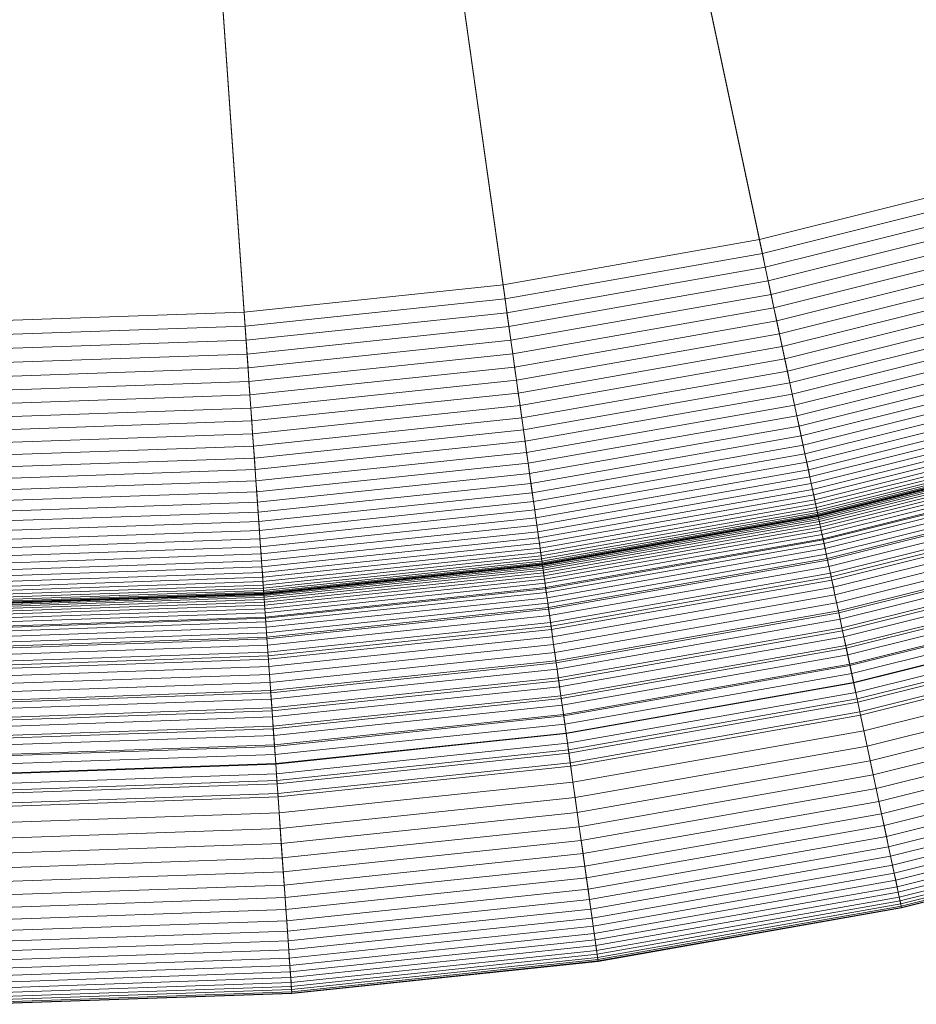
# Model space of a CAD drawing. Header units: millimetres. Extents: x -219 to 220, y -220 to 220.
# Tile 14 of 146: x 2 to 47, y -220 to -171. Entities that reach past the tile are written whole.
import ezdxf

# ---------------------------------------------------------------- set-up
doc = ezdxf.new("R2010")
doc.units = ezdxf.units.MM
doc.layers.add('LUCIDO_1', color=1, linetype='Continuous', lineweight=20, true_color=0xff0000)
doc.layers.add('Nessuna', color=7, linetype='Continuous', lineweight=9)

# ---------------------------------------------------------------- blocks, each defined once
blk = doc.blocks.new('Group-1')
at = {"layer": 'Nessuna', "color": 7, "linetype": 'Continuous', "lineweight": 9, "transparency": 33554687}
for points in [[(107.034, -170.704, -79.962), (94.87, -177.727, -79.962), (24.382, -45.16, -89.301), (27.471, -43.376, -89.301)], [(94.87, -177.727, -79.962), (82.245, -183.885, -79.962), (21.177, -46.723, -89.301), (24.382, -45.16, -89.301)], [(21.177, -46.723, -69.262), (17.87, -48.059, -69.262), (63.985, -174.759, -60.875), (76.017, -169.898, -60.875)], [(82.245, -183.885, -79.962), (69.221, -189.146, -79.962), (17.87, -48.059, -89.301), (21.177, -46.723, -89.301)], [(17.87, -48.059, -69.262), (14.477, -49.162, -69.262), (51.642, -178.77, -60.875), (63.985, -174.759, -60.875)], [(69.221, -189.146, -79.962), (55.862, -193.487, -79.962), (14.477, -49.162, -89.301), (17.87, -48.059, -89.301)], [(14.477, -49.162, -69.262), (11.017, -50.024, -69.262), (39.05, -181.909, -60.875), (51.642, -178.77, -60.875)], [(55.862, -193.487, -79.962), (42.233, -196.885, -79.962), (11.017, -50.024, -89.301), (14.477, -49.162, -89.301)], [(11.017, -50.024, -69.262), (7.504, -50.644, -69.262), (26.269, -184.163, -60.875), (39.05, -181.909, -60.875)], [(42.233, -196.885, -79.962), (28.4, -199.324, -79.962), (7.504, -50.644, -89.301), (11.017, -50.024, -89.301)], [(3.957, -51.017, -69.262), (0.392, -51.141, -69.262), (0.392, -185.972, -60.875), (13.362, -185.519, -60.875)], [(14.43, -200.793, -79.962), (0.392, -201.283, -79.962), (0.392, -51.141, -89.301), (3.957, -51.017, -89.301)], [(7.504, -50.644, -69.262), (3.957, -51.017, -69.262), (13.362, -185.519, -60.875), (26.269, -184.163, -60.875)], [(28.4, -199.324, -79.962), (14.43, -200.793, -79.962), (3.957, -51.017, -89.301), (7.504, -50.644, -89.301)], [(51.642, -178.77, -60.875), (39.05, -181.909, -60.875), (39.196, -182.598, -60.815), (51.836, -179.447, -60.815)], [(51.836, -179.447, -60.815), (39.196, -182.598, -60.815), (39.342, -183.284, -60.721), (52.029, -180.121, -60.721)], [(52.029, -180.121, -60.721), (39.342, -183.284, -60.721), (39.486, -183.965, -60.595), (52.221, -180.789, -60.595)], [(52.221, -180.789, -60.595), (39.486, -183.965, -60.595), (39.63, -184.638, -60.435), (52.411, -181.452, -60.435)], [(52.411, -181.452, -60.435), (39.63, -184.638, -60.435), (39.771, -185.304, -60.244), (52.599, -182.106, -60.244)], [(39.05, -181.909, -60.875), (26.269, -184.163, -60.875), (26.367, -184.861, -60.815), (39.196, -182.598, -60.815)], [(52.599, -182.106, -60.244), (39.771, -185.304, -60.244), (39.911, -185.961, -60.02), (52.784, -182.751, -60.02)], [(39.196, -182.598, -60.815), (26.367, -184.861, -60.815), (26.465, -185.555, -60.721), (39.342, -183.284, -60.721)], [(52.784, -182.751, -60.02), (39.911, -185.961, -60.02), (40.048, -186.606, -59.766), (52.965, -183.385, -59.766)], [(39.342, -183.284, -60.721), (26.465, -185.555, -60.721), (26.561, -186.244, -60.595), (39.486, -183.965, -60.595)], [(52.965, -183.385, -59.766), (40.048, -186.606, -59.766), (40.182, -187.239, -59.48), (53.144, -184.007, -59.48)], [(39.486, -183.965, -60.595), (26.561, -186.244, -60.595), (26.657, -186.926, -60.435), (39.63, -184.638, -60.435)], [(53.144, -184.007, -59.48), (40.182, -187.239, -59.48), (40.314, -187.857, -59.164), (53.318, -184.615, -59.164)], [(26.269, -184.163, -60.875), (13.362, -185.519, -60.875), (13.411, -186.222, -60.815), (26.367, -184.861, -60.815)], [(26.367, -184.861, -60.815), (13.411, -186.222, -60.815), (13.46, -186.921, -60.721), (26.465, -185.555, -60.721)], [(39.63, -184.638, -60.435), (26.657, -186.926, -60.435), (26.752, -187.6, -60.244), (39.771, -185.304, -60.244)], [(53.318, -184.615, -59.164), (40.314, -187.857, -59.164), (40.442, -188.461, -58.819), (53.488, -185.208, -58.819)], [(13.362, -185.519, -60.875), (0.392, -185.972, -60.875), (0.392, -186.677, -60.815), (13.411, -186.222, -60.815)], [(26.465, -185.555, -60.721), (13.46, -186.921, -60.721), (13.509, -187.615, -60.595), (26.561, -186.244, -60.595)], [(39.771, -185.304, -60.244), (26.752, -187.6, -60.244), (26.845, -188.264, -60.02), (39.911, -185.961, -60.02)], [(53.488, -185.208, -58.819), (40.442, -188.461, -58.819), (40.567, -189.048, -58.445), (53.654, -185.785, -58.445)], [(39.911, -185.961, -60.02), (26.845, -188.264, -60.02), (26.937, -188.918, -59.766), (40.048, -186.606, -59.766)], [(53.654, -185.785, -58.445), (40.567, -189.048, -58.445), (40.688, -189.617, -58.043), (53.814, -186.345, -58.043)], [(13.411, -186.222, -60.815), (0.392, -186.677, -60.815), (0.392, -187.378, -60.721), (13.46, -186.921, -60.721)], [(26.561, -186.244, -60.595), (13.509, -187.615, -60.595), (13.557, -188.303, -60.435), (26.657, -186.926, -60.435)], [(53.814, -186.345, -58.043), (40.688, -189.617, -58.043), (40.805, -190.167, -57.615), (53.969, -186.885, -57.615)], [(13.46, -186.921, -60.721), (0.392, -187.378, -60.721), (0.392, -188.074, -60.595), (13.509, -187.615, -60.595)], [(26.657, -186.926, -60.435), (13.557, -188.303, -60.435), (13.604, -188.982, -60.244), (26.752, -187.6, -60.244)], [(40.048, -186.606, -59.766), (26.937, -188.918, -59.766), (27.027, -189.558, -59.48), (40.182, -187.239, -59.48)], [(53.969, -186.885, -57.615), (40.805, -190.167, -57.615), (40.917, -190.697, -57.16), (54.118, -187.406, -57.16)], [(40.182, -187.239, -59.48), (27.027, -189.558, -59.48), (27.115, -190.185, -59.164), (40.314, -187.857, -59.164)], [(54.118, -187.406, -57.16), (40.917, -190.697, -57.16), (41.025, -191.205, -56.68), (54.261, -187.905, -56.68)], [(13.509, -187.615, -60.595), (0.392, -188.074, -60.595), (0.392, -188.762, -60.435), (13.557, -188.303, -60.435)], [(26.752, -187.6, -60.244), (13.604, -188.982, -60.244), (13.651, -189.651, -60.02), (26.845, -188.264, -60.02)], [(40.314, -187.857, -59.164), (27.115, -190.185, -59.164), (27.201, -190.796, -58.819), (40.442, -188.461, -58.819)], [(54.261, -187.905, -56.68), (41.025, -191.205, -56.68), (41.129, -191.69, -56.176), (54.398, -188.382, -56.176)], [(13.557, -188.303, -60.435), (0.392, -188.762, -60.435), (0.392, -189.443, -60.244), (13.604, -188.982, -60.244)], [(26.845, -188.264, -60.02), (13.651, -189.651, -60.02), (13.697, -190.309, -59.766), (26.937, -188.918, -59.766)], [(40.442, -188.461, -58.819), (27.201, -190.796, -58.819), (27.285, -191.39, -58.445), (40.567, -189.048, -58.445)], [(54.398, -188.382, -56.176), (41.129, -191.69, -56.176), (41.227, -192.152, -55.65), (54.528, -188.836, -55.65)], [(13.604, -188.982, -60.244), (0.392, -189.443, -60.244), (0.392, -190.114, -60.02), (13.651, -189.651, -60.02)], [(26.937, -188.918, -59.766), (13.697, -190.309, -59.766), (13.742, -190.954, -59.48), (27.027, -189.558, -59.48)], [(54.528, -188.836, -55.65), (41.227, -192.152, -55.65), (41.32, -192.589, -55.102), (54.651, -189.265, -55.102)], [(40.567, -189.048, -58.445), (27.285, -191.39, -58.445), (27.366, -191.966, -58.043), (40.688, -189.617, -58.043)], [(54.651, -189.265, -55.102), (41.32, -192.589, -55.102), (41.407, -193, -54.533), (54.767, -189.669, -54.533)], [(13.651, -189.651, -60.02), (0.392, -190.114, -60.02), (0.392, -190.774, -59.766), (13.697, -190.309, -59.766)], [(27.027, -189.558, -59.48), (13.742, -190.954, -59.48), (13.786, -191.586, -59.164), (27.115, -190.185, -59.164)], [(40.688, -189.617, -58.043), (27.366, -191.966, -58.043), (27.444, -192.523, -57.615), (40.805, -190.167, -57.615)], [(54.767, -189.669, -54.533), (41.407, -193, -54.533), (41.489, -193.384, -53.945), (54.876, -190.047, -53.945)], [(13.697, -190.309, -59.766), (0.392, -190.774, -59.766), (0.392, -191.421, -59.48), (13.742, -190.954, -59.48)], [(27.115, -190.185, -59.164), (13.786, -191.586, -59.164), (13.829, -192.201, -58.819), (27.201, -190.796, -58.819)], [(40.805, -190.167, -57.615), (27.444, -192.523, -57.615), (27.519, -193.059, -57.16), (40.917, -190.697, -57.16)], [(54.876, -190.047, -53.945), (41.489, -193.384, -53.945), (41.565, -193.741, -53.339), (54.976, -190.398, -53.339)], [(54.976, -190.398, -53.339), (41.565, -193.741, -53.339), (41.634, -194.07, -52.717), (55.069, -190.72, -52.717)], [(13.742, -190.954, -59.48), (0.392, -191.421, -59.48), (0.392, -192.053, -59.164), (13.786, -191.586, -59.164)], [(27.201, -190.796, -58.819), (13.829, -192.201, -58.819), (13.871, -192.8, -58.445), (27.285, -191.39, -58.445)], [(40.917, -190.697, -57.16), (27.519, -193.059, -57.16), (27.592, -193.574, -56.68), (41.025, -191.205, -56.68)], [(55.069, -190.72, -52.717), (41.634, -194.07, -52.717), (41.698, -194.37, -52.08), (55.153, -191.015, -52.08)], [(27.285, -191.39, -58.445), (13.871, -192.8, -58.445), (13.912, -193.38, -58.043), (27.366, -191.966, -58.043)], [(41.025, -191.205, -56.68), (27.592, -193.574, -56.68), (27.661, -194.065, -56.176), (41.129, -191.69, -56.176)], [(55.153, -191.015, -52.08), (41.698, -194.37, -52.08), (41.755, -194.639, -51.429), (55.229, -191.28, -51.429)], [(55.229, -191.28, -51.429), (41.755, -194.639, -51.429), (41.806, -194.879, -50.765), (55.297, -191.515, -50.765)], [(13.786, -191.586, -59.164), (0.392, -192.053, -59.164), (0.392, -192.67, -58.819), (13.829, -192.201, -58.819)], [(27.366, -191.966, -58.043), (13.912, -193.38, -58.043), (13.951, -193.941, -57.615), (27.444, -192.523, -57.615)], [(41.129, -191.69, -56.176), (27.661, -194.065, -56.176), (27.726, -194.533, -55.65), (41.227, -192.152, -55.65)], [(55.297, -191.515, -50.765), (41.806, -194.879, -50.765), (41.851, -195.088, -50.091), (55.355, -191.72, -50.091)], [(55.355, -191.72, -50.091), (41.851, -195.088, -50.091), (41.888, -195.265, -49.408), (55.405, -191.895, -49.408)], [(55.405, -191.895, -49.408), (41.888, -195.265, -49.408), (41.919, -195.411, -48.716), (55.446, -192.038, -48.716)], [(13.829, -192.201, -58.819), (0.392, -192.67, -58.819), (0.392, -193.271, -58.445), (13.871, -192.8, -58.445)], [(41.227, -192.152, -55.65), (27.726, -194.533, -55.65), (27.788, -194.975, -55.102), (41.32, -192.589, -55.102)], [(55.446, -192.038, -48.716), (41.919, -195.411, -48.716), (41.944, -195.524, -48.019), (55.479, -192.149, -48.019)], [(55.479, -192.149, -48.019), (41.944, -195.524, -48.019), (41.961, -195.605, -47.317), (55.501, -192.229, -47.317)], [(55.501, -192.229, -47.317), (41.961, -195.605, -47.317), (41.971, -195.654, -46.611), (55.515, -192.277, -46.611)], [(55.515, -192.277, -46.611), (41.971, -195.654, -46.611), (41.975, -195.671, -45.904), (55.52, -192.293, -45.904)], [(55.52, -192.293, -10), (41.975, -195.671, -10), (41.977, -195.682, -9.509), (55.523, -192.305, -9.509)], [(55.52, -192.293, -45.904), (41.975, -195.671, -45.904), (41.975, -195.671, -10), (55.52, -192.293, -10)], [(55.523, -192.305, -9.509), (41.977, -195.682, -9.509), (41.985, -195.718, -9.02), (55.533, -192.34, -9.02)], [(55.533, -192.34, -9.02), (41.985, -195.718, -9.02), (41.997, -195.777, -8.533), (55.55, -192.397, -8.533)], [(55.55, -192.397, -8.533), (41.997, -195.777, -8.533), (42.015, -195.859, -8.049), (55.573, -192.478, -8.049)], [(13.871, -192.8, -58.445), (0.392, -193.271, -58.445), (0.392, -193.853, -58.043), (13.912, -193.38, -58.043)], [(27.444, -192.523, -57.615), (13.951, -193.941, -57.615), (13.989, -194.482, -57.16), (27.519, -193.059, -57.16)], [(41.32, -192.589, -55.102), (27.788, -194.975, -55.102), (27.847, -195.391, -54.533), (41.407, -193, -54.533)], [(55.573, -192.478, -8.049), (42.015, -195.859, -8.049), (42.037, -195.964, -7.57), (55.602, -192.582, -7.57)], [(55.602, -192.582, -7.57), (42.037, -195.964, -7.57), (42.064, -196.092, -7.097), (55.638, -192.707, -7.097)], [(55.638, -192.707, -7.097), (42.064, -196.092, -7.097), (42.096, -196.242, -6.631), (55.681, -192.855, -6.631)], [(55.681, -192.855, -6.631), (42.096, -196.242, -6.631), (42.133, -196.415, -6.173), (55.73, -193.025, -6.173)], [(13.912, -193.38, -58.043), (0.392, -193.853, -58.043), (0.392, -194.415, -57.615), (13.951, -193.941, -57.615)], [(27.519, -193.059, -57.16), (13.989, -194.482, -57.16), (14.025, -195, -56.68), (27.592, -193.574, -56.68)], [(41.407, -193, -54.533), (27.847, -195.391, -54.533), (27.902, -195.78, -53.945), (41.489, -193.384, -53.945)], [(41.489, -193.384, -53.945), (27.902, -195.78, -53.945), (27.952, -196.142, -53.339), (41.565, -193.741, -53.339)], [(55.73, -193.025, -6.173), (42.133, -196.415, -6.173), (42.174, -196.61, -5.724), (55.784, -193.216, -5.724)], [(55.784, -193.216, -5.724), (42.174, -196.61, -5.724), (42.22, -196.826, -5.286), (55.845, -193.428, -5.286)], [(55.845, -193.428, -5.286), (42.22, -196.826, -5.286), (42.27, -197.062, -4.859), (55.912, -193.661, -4.859)], [(27.592, -193.574, -56.68), (14.025, -195, -56.68), (14.06, -195.495, -56.176), (27.661, -194.065, -56.176)], [(41.565, -193.741, -53.339), (27.952, -196.142, -53.339), (27.999, -196.474, -52.717), (41.634, -194.07, -52.717)], [(56.121, -194.39, -79.881), (42.428, -197.804, -79.881), (42.233, -196.885, -79.962), (55.862, -193.487, -79.962)], [(55.912, -193.661, -4.859), (42.27, -197.062, -4.859), (42.325, -197.319, -4.444), (55.984, -193.913, -4.444)], [(55.984, -193.913, -4.444), (42.325, -197.319, -4.444), (42.384, -197.596, -4.043), (56.062, -194.185, -4.043)], [(13.951, -193.941, -57.615), (0.392, -194.415, -57.615), (0.392, -194.956, -57.16), (13.989, -194.482, -57.16)], [(27.661, -194.065, -56.176), (14.06, -195.495, -56.176), (14.093, -195.966, -55.65), (27.726, -194.533, -55.65)], [(41.634, -194.07, -52.717), (27.999, -196.474, -52.717), (28.042, -196.777, -52.08), (41.698, -194.37, -52.08)], [(41.698, -194.37, -52.08), (28.042, -196.777, -52.08), (28.08, -197.051, -51.429), (41.755, -194.639, -51.429)], [(56.062, -194.185, -4.043), (42.384, -197.596, -4.043), (42.447, -197.891, -3.656), (56.145, -194.475, -3.656)], [(56.379, -195.288, -79.756), (42.622, -198.718, -79.756), (42.428, -197.804, -79.881), (56.121, -194.39, -79.881)], [(13.989, -194.482, -57.16), (0.392, -194.956, -57.16), (0.392, -195.476, -56.68), (14.025, -195, -56.68)], [(27.726, -194.533, -55.65), (14.093, -195.966, -55.65), (14.124, -196.411, -55.102), (27.788, -194.975, -55.102)], [(41.755, -194.639, -51.429), (28.08, -197.051, -51.429), (28.114, -197.293, -50.765), (41.806, -194.879, -50.765)], [(41.806, -194.879, -50.765), (28.114, -197.293, -50.765), (28.144, -197.504, -50.091), (41.851, -195.088, -50.091)], [(56.145, -194.475, -3.656), (42.447, -197.891, -3.656), (42.513, -198.205, -3.284), (56.234, -194.784, -3.284)], [(56.234, -194.784, -3.284), (42.513, -198.205, -3.284), (42.584, -198.536, -2.929), (56.327, -195.109, -2.929)], [(14.025, -195, -56.68), (0.392, -195.476, -56.68), (0.392, -195.972, -56.176), (14.06, -195.495, -56.176)], [(27.788, -194.975, -55.102), (14.124, -196.411, -55.102), (14.153, -196.83, -54.533), (27.847, -195.391, -54.533)], [(27.847, -195.391, -54.533), (14.153, -196.83, -54.533), (14.181, -197.222, -53.945), (27.902, -195.78, -53.945)], [(41.851, -195.088, -50.091), (28.144, -197.504, -50.091), (28.169, -197.684, -49.408), (41.888, -195.265, -49.408)], [(41.888, -195.265, -49.408), (28.169, -197.684, -49.408), (28.19, -197.831, -48.716), (41.919, -195.411, -48.716)], [(41.919, -195.411, -48.716), (28.19, -197.831, -48.716), (28.206, -197.946, -48.019), (41.944, -195.524, -48.019)], [(56.327, -195.109, -2.929), (42.584, -198.536, -2.929), (42.658, -198.883, -2.59), (56.425, -195.451, -2.59)], [(56.634, -196.18, -79.587), (42.815, -199.625, -79.587), (42.622, -198.718, -79.756), (56.379, -195.288, -79.756)], [(14.06, -195.495, -56.176), (0.392, -195.972, -56.176), (0.392, -196.444, -55.65), (14.093, -195.966, -55.65)], [(27.902, -195.78, -53.945), (14.181, -197.222, -53.945), (14.206, -197.586, -53.339), (27.952, -196.142, -53.339)], [(41.944, -195.524, -48.019), (28.206, -197.946, -48.019), (28.218, -198.029, -47.317), (41.961, -195.605, -47.317)], [(41.961, -195.605, -47.317), (28.218, -198.029, -47.317), (28.225, -198.078, -46.611), (41.971, -195.654, -46.611)], [(41.971, -195.654, -46.611), (28.225, -198.078, -46.611), (28.227, -198.095, -45.904), (41.975, -195.671, -45.904)], [(41.975, -195.671, -10), (28.227, -198.095, -10), (28.229, -198.107, -9.509), (41.977, -195.682, -9.509)], [(41.975, -195.671, -45.904), (28.227, -198.095, -45.904), (28.227, -198.095, -10), (41.975, -195.671, -10)], [(41.977, -195.682, -9.509), (28.229, -198.107, -9.509), (28.234, -198.142, -9.02), (41.985, -195.718, -9.02)], [(41.985, -195.718, -9.02), (28.234, -198.142, -9.02), (28.242, -198.202, -8.533), (41.997, -195.777, -8.533)], [(41.997, -195.777, -8.533), (28.242, -198.202, -8.533), (28.254, -198.285, -8.049), (42.015, -195.859, -8.049)], [(42.015, -195.859, -8.049), (28.254, -198.285, -8.049), (28.269, -198.391, -7.57), (42.037, -195.964, -7.57)], [(56.425, -195.451, -2.59), (42.658, -198.883, -2.59), (42.735, -199.247, -2.27), (56.528, -195.808, -2.27)], [(56.528, -195.808, -2.27), (42.735, -199.247, -2.27), (42.815, -199.625, -1.968), (56.634, -196.18, -1.968)], [(14.093, -195.966, -55.65), (0.392, -196.444, -55.65), (0.392, -196.891, -55.102), (14.124, -196.411, -55.102)], [(27.952, -196.142, -53.339), (14.206, -197.586, -53.339), (14.229, -197.922, -52.717), (27.999, -196.474, -52.717)], [(42.037, -195.964, -7.57), (28.269, -198.391, -7.57), (28.287, -198.521, -7.097), (42.064, -196.092, -7.097)], [(42.064, -196.092, -7.097), (28.287, -198.521, -7.097), (28.308, -198.674, -6.631), (42.096, -196.242, -6.631)], [(42.096, -196.242, -6.631), (28.308, -198.674, -6.631), (28.333, -198.849, -6.173), (42.133, -196.415, -6.173)], [(56.634, -196.18, -1.968), (42.815, -199.625, -1.968), (42.899, -200.018, -1.685), (56.745, -196.566, -1.685)], [(56.887, -197.063, -79.375), (43.006, -200.524, -79.375), (42.815, -199.625, -79.587), (56.634, -196.18, -79.587)], [(14.124, -196.411, -55.102), (0.392, -196.891, -55.102), (0.392, -197.311, -54.533), (14.153, -196.83, -54.533)], [(14.153, -196.83, -54.533), (0.392, -197.311, -54.533), (0.392, -197.704, -53.945), (14.181, -197.222, -53.945)], [(27.999, -196.474, -52.717), (14.229, -197.922, -52.717), (14.251, -198.227, -52.08), (28.042, -196.777, -52.08)], [(28.042, -196.777, -52.08), (14.251, -198.227, -52.08), (14.27, -198.502, -51.429), (28.08, -197.051, -51.429)], [(42.133, -196.415, -6.173), (28.333, -198.849, -6.173), (28.361, -199.045, -5.724), (42.174, -196.61, -5.724)], [(42.174, -196.61, -5.724), (28.361, -199.045, -5.724), (28.391, -199.264, -5.286), (42.22, -196.826, -5.286)], [(42.22, -196.826, -5.286), (28.391, -199.264, -5.286), (28.425, -199.504, -4.859), (42.27, -197.062, -4.859)], [(56.745, -196.566, -1.685), (42.899, -200.018, -1.685), (42.985, -200.423, -1.423), (56.859, -196.964, -1.423)], [(14.181, -197.222, -53.945), (0.392, -197.704, -53.945), (0.392, -198.069, -53.339), (14.206, -197.586, -53.339)], [(28.08, -197.051, -51.429), (14.27, -198.502, -51.429), (14.287, -198.746, -50.765), (28.114, -197.293, -50.765)], [(28.114, -197.293, -50.765), (14.287, -198.746, -50.765), (14.302, -198.959, -50.091), (28.144, -197.504, -50.091)], [(42.428, -197.804, -79.881), (28.53, -200.255, -79.881), (28.4, -199.324, -79.962), (42.233, -196.885, -79.962)], [(42.27, -197.062, -4.859), (28.425, -199.504, -4.859), (28.461, -199.764, -4.444), (42.325, -197.319, -4.444)], [(42.325, -197.319, -4.444), (28.461, -199.764, -4.444), (28.501, -200.043, -4.043), (42.384, -197.596, -4.043)], [(56.859, -196.964, -1.423), (42.985, -200.423, -1.423), (43.074, -200.841, -1.181), (56.977, -197.375, -1.181)], [(57.138, -197.935, -79.12), (43.195, -201.412, -79.12), (43.006, -200.524, -79.375), (56.887, -197.063, -79.375)], [(56.977, -197.375, -1.181), (43.074, -200.841, -1.181), (43.165, -201.27, -0.96), (57.098, -197.796, -0.96)], [(14.206, -197.586, -53.339), (0.392, -198.069, -53.339), (0.392, -198.405, -52.717), (14.229, -197.922, -52.717)], [(28.144, -197.504, -50.091), (14.302, -198.959, -50.091), (14.315, -199.14, -49.408), (28.169, -197.684, -49.408)], [(28.169, -197.684, -49.408), (14.315, -199.14, -49.408), (14.325, -199.289, -48.716), (28.19, -197.831, -48.716)], [(28.19, -197.831, -48.716), (14.325, -199.289, -48.716), (14.333, -199.405, -48.019), (28.206, -197.946, -48.019)], [(42.384, -197.596, -4.043), (28.501, -200.043, -4.043), (28.543, -200.343, -3.656), (42.447, -197.891, -3.656)], [(42.622, -198.718, -79.756), (28.661, -201.18, -79.756), (28.53, -200.255, -79.881), (42.428, -197.804, -79.881)], [(57.098, -197.796, -0.96), (43.165, -201.27, -0.96), (43.258, -201.709, -0.761), (57.221, -198.227, -0.761)], [(14.229, -197.922, -52.717), (0.392, -198.405, -52.717), (0.392, -198.711, -52.08), (14.251, -198.227, -52.08)], [(14.251, -198.227, -52.08), (0.392, -198.711, -52.08), (0.392, -198.987, -51.429), (14.27, -198.502, -51.429)], [(28.206, -197.946, -48.019), (14.333, -199.405, -48.019), (14.339, -199.487, -47.317), (28.218, -198.029, -47.317)], [(28.218, -198.029, -47.317), (14.339, -199.487, -47.317), (14.342, -199.537, -46.611), (28.225, -198.078, -46.611)], [(28.225, -198.078, -46.611), (14.342, -199.537, -46.611), (14.344, -199.554, -45.904), (28.227, -198.095, -45.904)], [(28.227, -198.095, -10), (14.344, -199.554, -10), (14.344, -199.566, -9.509), (28.229, -198.107, -9.509)], [(28.227, -198.095, -45.904), (14.344, -199.554, -45.904), (14.344, -199.554, -10), (28.227, -198.095, -10)], [(28.229, -198.107, -9.509), (14.344, -199.566, -9.509), (14.347, -199.602, -9.02), (28.234, -198.142, -9.02)], [(28.234, -198.142, -9.02), (14.347, -199.602, -9.02), (14.351, -199.662, -8.533), (28.242, -198.202, -8.533)], [(28.242, -198.202, -8.533), (14.351, -199.662, -8.533), (14.357, -199.746, -8.049), (28.254, -198.285, -8.049)], [(28.254, -198.285, -8.049), (14.357, -199.746, -8.049), (14.365, -199.853, -7.57), (28.269, -198.391, -7.57)], [(42.447, -197.891, -3.656), (28.543, -200.343, -3.656), (28.587, -200.66, -3.284), (42.513, -198.205, -3.284)], [(42.513, -198.205, -3.284), (28.587, -200.66, -3.284), (28.635, -200.995, -2.929), (42.584, -198.536, -2.929)], [(57.384, -198.795, -78.822), (43.381, -202.287, -78.822), (43.195, -201.412, -79.12), (57.138, -197.935, -79.12)], [(57.221, -198.227, -0.761), (43.258, -201.709, -0.761), (43.353, -202.157, -0.585), (57.348, -198.668, -0.585)], [(14.27, -198.502, -51.429), (0.392, -198.987, -51.429), (0.392, -199.232, -50.765), (14.287, -198.746, -50.765)], [(14.287, -198.746, -50.765), (0.392, -199.232, -50.765), (0.392, -199.445, -50.091), (14.302, -198.959, -50.091)], [(28.269, -198.391, -7.57), (14.365, -199.853, -7.57), (14.374, -199.983, -7.097), (28.287, -198.521, -7.097)], [(28.287, -198.521, -7.097), (14.374, -199.983, -7.097), (14.384, -200.137, -6.631), (28.308, -198.674, -6.631)], [(28.308, -198.674, -6.631), (14.384, -200.137, -6.631), (14.397, -200.313, -6.173), (28.333, -198.849, -6.173)], [(42.584, -198.536, -2.929), (28.635, -200.995, -2.929), (28.684, -201.347, -2.59), (42.658, -198.883, -2.59)], [(42.815, -199.625, -79.587), (28.79, -202.099, -79.587), (28.661, -201.18, -79.756), (42.622, -198.718, -79.756)], [(57.348, -198.668, -0.585), (43.353, -202.157, -0.585), (43.45, -202.613, -0.431), (57.476, -199.116, -0.431)], [(57.627, -199.641, -78.482), (43.564, -203.147, -78.482), (43.381, -202.287, -78.822), (57.384, -198.795, -78.822)], [(14.302, -198.959, -50.091), (0.392, -199.445, -50.091), (0.392, -199.626, -49.408), (14.315, -199.14, -49.408)], [(14.315, -199.14, -49.408), (0.392, -199.626, -49.408), (0.392, -199.775, -48.716), (14.325, -199.289, -48.716)], [(14.325, -199.289, -48.716), (0.392, -199.775, -48.716), (0.392, -199.891, -48.019), (14.333, -199.405, -48.019)], [(28.333, -198.849, -6.173), (14.397, -200.313, -6.173), (14.411, -200.512, -5.724), (28.361, -199.045, -5.724)], [(28.361, -199.045, -5.724), (14.411, -200.512, -5.724), (14.426, -200.732, -5.286), (28.391, -199.264, -5.286)], [(28.391, -199.264, -5.286), (14.426, -200.732, -5.286), (14.443, -200.973, -4.859), (28.425, -199.504, -4.859)], [(28.53, -200.255, -79.881), (14.496, -201.73, -79.881), (14.43, -200.793, -79.962), (28.4, -199.324, -79.962)], [(42.658, -198.883, -2.59), (28.684, -201.347, -2.59), (28.736, -201.715, -2.27), (42.735, -199.247, -2.27)], [(42.735, -199.247, -2.27), (28.736, -201.715, -2.27), (28.79, -202.098, -1.968), (42.815, -199.625, -1.968)], [(57.476, -199.116, -0.431), (43.45, -202.613, -0.431), (43.549, -203.075, -0.3), (57.606, -199.57, -0.3)], [(14.333, -199.405, -48.019), (0.392, -199.891, -48.019), (0.392, -199.974, -47.317), (14.339, -199.487, -47.317)], [(14.339, -199.487, -47.317), (0.392, -199.974, -47.317), (0.392, -200.024, -46.611), (14.342, -199.537, -46.611)], [(14.342, -199.537, -46.611), (0.392, -200.024, -46.611), (0.392, -200.041, -45.904), (14.344, -199.554, -45.904)], [(14.344, -199.554, -10), (0.392, -200.041, -10), (0.392, -200.053, -9.509), (14.344, -199.566, -9.509)], [(14.344, -199.554, -45.904), (0.392, -200.041, -45.904), (0.392, -200.041, -10), (14.344, -199.554, -10)], [(14.344, -199.566, -9.509), (0.392, -200.053, -9.509), (0.392, -200.089, -9.02), (14.347, -199.602, -9.02)], [(14.347, -199.602, -9.02), (0.392, -200.089, -9.02), (0.392, -200.149, -8.533), (14.351, -199.662, -8.533)], [(14.351, -199.662, -8.533), (0.392, -200.149, -8.533), (0.392, -200.233, -8.049), (14.357, -199.746, -8.049)], [(14.357, -199.746, -8.049), (0.392, -200.233, -8.049), (0.392, -200.341, -7.57), (14.365, -199.853, -7.57)], [(28.425, -199.504, -4.859), (14.443, -200.973, -4.859), (14.461, -201.235, -4.444), (28.461, -199.764, -4.444)], [(28.461, -199.764, -4.444), (14.461, -201.235, -4.444), (14.481, -201.517, -4.043), (28.501, -200.043, -4.043)], [(42.815, -199.625, -1.968), (28.79, -202.098, -1.968), (28.845, -202.496, -1.685), (42.899, -200.018, -1.685)], [(43.006, -200.524, -79.375), (28.917, -203.008, -79.375), (28.79, -202.099, -79.587), (42.815, -199.625, -79.587)], [(57.606, -199.57, -0.3), (43.549, -203.075, -0.3), (43.648, -203.544, -0.192), (57.738, -200.031, -0.192)], [(57.864, -200.47, -78.101), (43.743, -203.991, -78.101), (43.564, -203.147, -78.482), (57.627, -199.641, -78.482)], [(14.365, -199.853, -7.57), (0.392, -200.341, -7.57), (0.392, -200.472, -7.097), (14.374, -199.983, -7.097)], [(14.374, -199.983, -7.097), (0.392, -200.472, -7.097), (0.392, -200.626, -6.631), (14.384, -200.137, -6.631)], [(14.384, -200.137, -6.631), (0.392, -200.626, -6.631), (0.392, -200.802, -6.173), (14.397, -200.313, -6.173)], [(14.397, -200.313, -6.173), (0.392, -200.802, -6.173), (0.392, -201.001, -5.724), (14.411, -200.512, -5.724)], [(28.501, -200.043, -4.043), (14.481, -201.517, -4.043), (14.502, -201.818, -3.656), (28.543, -200.343, -3.656)], [(28.661, -201.18, -79.756), (14.561, -202.662, -79.756), (14.496, -201.73, -79.881), (28.53, -200.255, -79.881)], [(42.899, -200.018, -1.685), (28.845, -202.496, -1.685), (28.903, -202.906, -1.423), (42.985, -200.423, -1.423)], [(57.738, -200.031, -0.192), (43.648, -203.544, -0.192), (43.749, -204.017, -0.108), (57.872, -200.496, -0.108)], [(14.411, -200.512, -5.724), (0.392, -201.001, -5.724), (0.392, -201.222, -5.286), (14.426, -200.732, -5.286)], [(14.426, -200.732, -5.286), (0.392, -201.222, -5.286), (0.392, -201.464, -4.859), (14.443, -200.973, -4.859)], [(14.496, -201.73, -79.881), (0.392, -202.222, -79.881), (0.392, -201.283, -79.962), (14.43, -200.793, -79.962)], [(28.543, -200.343, -3.656), (14.502, -201.818, -3.656), (14.524, -202.138, -3.284), (28.587, -200.66, -3.284)], [(28.587, -200.66, -3.284), (14.524, -202.138, -3.284), (14.548, -202.476, -2.929), (28.635, -200.995, -2.929)], [(42.985, -200.423, -1.423), (28.903, -202.906, -1.423), (28.963, -203.329, -1.181), (43.074, -200.841, -1.181)], [(43.195, -201.412, -79.12), (29.044, -203.907, -79.12), (28.917, -203.008, -79.375), (43.006, -200.524, -79.375)], [(58.097, -201.281, -77.68), (43.919, -204.816, -77.68), (43.743, -203.991, -78.101), (57.864, -200.47, -78.101)], [(57.872, -200.496, -0.108), (43.749, -204.017, -0.108), (43.85, -204.493, -0.048), (58.006, -200.964, -0.048)], [(14.443, -200.973, -4.859), (0.392, -201.464, -4.859), (0.392, -201.726, -4.444), (14.461, -201.235, -4.444)], [(14.461, -201.235, -4.444), (0.392, -201.726, -4.444), (0.392, -202.009, -4.043), (14.481, -201.517, -4.043)], [(28.635, -200.995, -2.929), (14.548, -202.476, -2.929), (14.573, -202.83, -2.59), (28.684, -201.347, -2.59)], [(28.79, -202.099, -79.587), (14.626, -203.587, -79.587), (14.561, -202.662, -79.756), (28.661, -201.18, -79.756)], [(43.074, -200.841, -1.181), (28.963, -203.329, -1.181), (29.024, -203.763, -0.96), (43.165, -201.27, -0.96)], [(43.165, -201.27, -0.96), (29.024, -203.763, -0.96), (29.086, -204.208, -0.761), (43.258, -201.709, -0.761)], [(58.006, -200.964, -0.048), (43.85, -204.493, -0.048), (43.952, -204.972, -0.012), (58.141, -201.434, -0.012)], [(58.324, -202.072, -77.22), (44.09, -205.621, -77.22), (43.919, -204.816, -77.68), (58.097, -201.281, -77.68)], [(14.481, -201.517, -4.043), (0.392, -202.009, -4.043), (0.392, -202.311, -3.656), (14.502, -201.818, -3.656)], [(14.561, -202.662, -79.756), (0.392, -203.157, -79.756), (0.392, -202.222, -79.881), (14.496, -201.73, -79.881)], [(28.684, -201.347, -2.59), (14.573, -202.83, -2.59), (14.599, -203.201, -2.27), (28.736, -201.715, -2.27)], [(28.736, -201.715, -2.27), (14.599, -203.201, -2.27), (14.626, -203.587, -1.968), (28.79, -202.098, -1.968)], [(43.381, -202.287, -78.822), (29.168, -204.793, -78.822), (29.044, -203.907, -79.12), (43.195, -201.412, -79.12)], [(43.258, -201.709, -0.761), (29.086, -204.208, -0.761), (29.15, -204.661, -0.585), (43.353, -202.157, -0.585)], [(58.141, -201.434, -0.012), (43.952, -204.972, -0.012), (44.054, -205.452), (58.276, -201.906)], [(14.502, -201.818, -3.656), (0.392, -202.311, -3.656), (0.392, -202.632, -3.284), (14.524, -202.138, -3.284)], [(14.524, -202.138, -3.284), (0.392, -202.632, -3.284), (0.392, -202.97, -2.929), (14.548, -202.476, -2.929)], [(28.79, -202.098, -1.968), (14.626, -203.587, -1.968), (14.654, -203.987, -1.685), (28.845, -202.496, -1.685)], [(28.917, -203.008, -79.375), (14.69, -204.504, -79.375), (14.626, -203.587, -79.587), (28.79, -202.099, -79.587)], [(43.353, -202.157, -0.585), (29.15, -204.661, -0.585), (29.215, -205.123, -0.431), (43.45, -202.613, -0.431)], [(58.276, -201.906), (44.054, -205.452), (46.133, -215.234), (61.033, -211.519)], [(58.544, -202.841, -76.721), (44.256, -206.404, -76.721), (44.09, -205.621, -77.22), (58.324, -202.072, -77.22)], [(14.548, -202.476, -2.929), (0.392, -202.97, -2.929), (0.392, -203.326, -2.59), (14.573, -202.83, -2.59)], [(14.626, -203.587, -79.587), (0.392, -204.084, -79.587), (0.392, -203.157, -79.756), (14.561, -202.662, -79.756)], [(28.845, -202.496, -1.685), (14.654, -203.987, -1.685), (14.683, -204.401, -1.423), (28.903, -202.906, -1.423)], [(43.564, -203.147, -78.482), (29.291, -205.664, -78.482), (29.168, -204.793, -78.822), (43.381, -202.287, -78.822)], [(43.45, -202.613, -0.431), (29.215, -205.123, -0.431), (29.281, -205.591, -0.3), (43.549, -203.075, -0.3)], [(14.573, -202.83, -2.59), (0.392, -203.326, -2.59), (0.392, -203.697, -2.27), (14.599, -203.201, -2.27)], [(14.599, -203.201, -2.27), (0.392, -203.697, -2.27), (0.392, -204.084, -1.968), (14.626, -203.587, -1.968)], [(28.903, -202.906, -1.423), (14.683, -204.401, -1.423), (14.712, -204.827, -1.181), (28.963, -203.329, -1.181)], [(29.044, -203.907, -79.12), (14.753, -205.409, -79.12), (14.69, -204.504, -79.375), (28.917, -203.008, -79.375)], [(43.549, -203.075, -0.3), (29.281, -205.591, -0.3), (29.347, -206.065, -0.192), (43.648, -203.544, -0.192)], [(43.743, -203.991, -78.101), (29.411, -206.518, -78.101), (29.291, -205.664, -78.482), (43.564, -203.147, -78.482)], [(58.758, -203.587, -76.186), (44.417, -207.162, -76.186), (44.256, -206.404, -76.721), (58.544, -202.841, -76.721)], [(14.626, -203.587, -1.968), (0.392, -204.084, -1.968), (0.392, -204.485, -1.685), (14.654, -203.987, -1.685)], [(14.69, -204.504, -79.375), (0.392, -205.003, -79.375), (0.392, -204.084, -79.587), (14.626, -203.587, -79.587)], [(28.963, -203.329, -1.181), (14.712, -204.827, -1.181), (14.743, -205.264, -0.96), (29.024, -203.763, -0.96)], [(43.648, -203.544, -0.192), (29.347, -206.065, -0.192), (29.414, -206.544, -0.108), (43.749, -204.017, -0.108)], [(58.965, -204.308, -75.614), (44.573, -207.896, -75.614), (44.417, -207.162, -76.186), (58.758, -203.587, -76.186)], [(14.654, -203.987, -1.685), (0.392, -204.485, -1.685), (0.392, -204.9, -1.423), (14.683, -204.401, -1.423)], [(29.024, -203.763, -0.96), (14.743, -205.264, -0.96), (14.774, -205.712, -0.761), (29.086, -204.208, -0.761)], [(29.168, -204.793, -78.822), (14.815, -206.301, -78.822), (14.753, -205.409, -79.12), (29.044, -203.907, -79.12)], [(29.086, -204.208, -0.761), (14.774, -205.712, -0.761), (14.806, -206.169, -0.585), (29.15, -204.661, -0.585)], [(43.919, -204.816, -77.68), (29.528, -207.353, -77.68), (29.411, -206.518, -78.101), (43.743, -203.991, -78.101)], [(43.749, -204.017, -0.108), (29.414, -206.544, -0.108), (29.482, -207.027, -0.048), (43.85, -204.493, -0.048)], [(14.683, -204.401, -1.423), (0.392, -204.9, -1.423), (0.392, -205.327, -1.181), (14.712, -204.827, -1.181)], [(14.753, -205.409, -79.12), (0.392, -205.911, -79.12), (0.392, -205.003, -79.375), (14.69, -204.504, -79.375)], [(29.15, -204.661, -0.585), (14.806, -206.169, -0.585), (14.839, -206.634, -0.431), (29.215, -205.123, -0.431)], [(43.85, -204.493, -0.048), (29.482, -207.027, -0.048), (29.55, -207.512, -0.012), (43.952, -204.972, -0.012)], [(59.164, -205.002, -75.008), (44.723, -208.602, -75.008), (44.573, -207.896, -75.614), (58.965, -204.308, -75.614)], [(14.712, -204.827, -1.181), (0.392, -205.327, -1.181), (0.392, -205.766, -0.96), (14.743, -205.264, -0.96)], [(29.291, -205.664, -78.482), (14.877, -207.179, -78.482), (14.815, -206.301, -78.822), (29.168, -204.793, -78.822)], [(29.215, -205.123, -0.431), (14.839, -206.634, -0.431), (14.872, -207.106, -0.3), (29.281, -205.591, -0.3)], [(44.09, -205.621, -77.22), (29.643, -208.168, -77.22), (29.528, -207.353, -77.68), (43.919, -204.816, -77.68)], [(43.952, -204.972, -0.012), (29.55, -207.512, -0.012), (29.619, -207.997), (44.054, -205.452)], [(59.355, -205.667, -74.368), (44.867, -209.279, -74.368), (44.723, -208.602, -75.008), (59.164, -205.002, -75.008)], [(14.743, -205.264, -0.96), (0.392, -205.766, -0.96), (0.392, -206.214, -0.761), (14.774, -205.712, -0.761)], [(14.815, -206.301, -78.822), (0.392, -206.805, -78.822), (0.392, -205.911, -79.12), (14.753, -205.409, -79.12)], [(14.774, -205.712, -0.761), (0.392, -206.214, -0.761), (0.392, -206.672, -0.585), (14.806, -206.169, -0.585)], [(29.281, -205.591, -0.3), (14.872, -207.106, -0.3), (14.905, -207.583, -0.192), (29.347, -206.065, -0.192)], [(29.411, -206.518, -78.101), (14.937, -208.039, -78.101), (14.877, -207.179, -78.482), (29.291, -205.664, -78.482)], [(44.054, -205.452), (29.619, -207.997), (31.01, -217.9), (46.133, -215.234)], [(44.256, -206.404, -76.721), (29.754, -208.961, -76.721), (29.643, -208.168, -77.22), (44.09, -205.621, -77.22)], [(59.537, -206.303, -73.696), (45.005, -209.927, -73.696), (44.867, -209.279, -74.368), (59.355, -205.667, -74.368)], [(14.806, -206.169, -0.585), (0.392, -206.672, -0.585), (0.392, -207.138, -0.431), (14.839, -206.634, -0.431)], [(29.347, -206.065, -0.192), (14.905, -207.583, -0.192), (14.939, -208.066, -0.108), (29.414, -206.544, -0.108)], [(14.877, -207.179, -78.482), (0.392, -207.685, -78.482), (0.392, -206.805, -78.822), (14.815, -206.301, -78.822)], [(14.839, -206.634, -0.431), (0.392, -207.138, -0.431), (0.392, -207.611, -0.3), (14.872, -207.106, -0.3)], [(29.528, -207.353, -77.68), (14.996, -208.881, -77.68), (14.937, -208.039, -78.101), (29.411, -206.518, -78.101)], [(29.414, -206.544, -0.108), (14.939, -208.066, -0.108), (14.973, -208.552, -0.048), (29.482, -207.027, -0.048)], [(44.417, -207.162, -76.186), (29.862, -209.729, -76.186), (29.754, -208.961, -76.721), (44.256, -206.404, -76.721)], [(59.711, -206.908, -72.994), (45.136, -210.542, -72.994), (45.005, -209.927, -73.696), (59.537, -206.303, -73.696)], [(14.872, -207.106, -0.3), (0.392, -207.611, -0.3), (0.392, -208.09, -0.192), (14.905, -207.583, -0.192)], [(14.937, -208.039, -78.101), (0.392, -208.547, -78.101), (0.392, -207.685, -78.482), (14.877, -207.179, -78.482)], [(29.482, -207.027, -0.048), (14.973, -208.552, -0.048), (15.007, -209.04, -0.012), (29.55, -207.512, -0.012)], [(44.573, -207.896, -75.614), (29.966, -210.471, -75.614), (29.862, -209.729, -76.186), (44.417, -207.162, -76.186)], [(59.875, -207.481, -72.263), (45.26, -211.125, -72.263), (45.136, -210.542, -72.994), (59.711, -206.908, -72.994)], [(14.905, -207.583, -0.192), (0.392, -208.09, -0.192), (0.392, -208.574, -0.108), (14.939, -208.066, -0.108)], [(29.643, -208.168, -77.22), (15.053, -209.702, -77.22), (14.996, -208.881, -77.68), (29.528, -207.353, -77.68)], [(29.55, -207.512, -0.012), (15.007, -209.04, -0.012), (15.041, -209.53), (29.619, -207.997)], [(60.029, -208.019, -71.505), (45.376, -211.673, -71.505), (45.26, -211.125, -72.263), (59.875, -207.481, -72.263)], [(14.996, -208.881, -77.68), (0.392, -209.391, -77.68), (0.392, -208.547, -78.101), (14.937, -208.039, -78.101)], [(14.939, -208.066, -0.108), (0.392, -208.574, -0.108), (0.392, -209.061, -0.048), (14.973, -208.552, -0.048)], [(29.619, -207.997), (15.041, -209.53), (15.739, -219.505), (31.01, -217.9)], [(29.754, -208.961, -76.721), (15.109, -210.5, -76.721), (15.053, -209.702, -77.22), (29.643, -208.168, -77.22)], [(44.723, -208.602, -75.008), (30.067, -211.186, -75.008), (29.966, -210.471, -75.614), (44.573, -207.896, -75.614)], [(60.174, -208.523, -70.721), (45.485, -212.185, -70.721), (45.376, -211.673, -71.505), (60.029, -208.019, -71.505)], [(14.973, -208.552, -0.048), (0.392, -209.061, -0.048), (0.392, -209.55, -0.012), (15.007, -209.04, -0.012)], [(44.867, -209.279, -74.368), (30.163, -211.872, -74.368), (30.067, -211.186, -75.008), (44.723, -208.602, -75.008)], [(60.308, -208.991, -69.914), (45.586, -212.661, -69.914), (45.485, -212.185, -70.721), (60.174, -208.523, -70.721)], [(15.053, -209.702, -77.22), (0.392, -210.214, -77.22), (0.392, -209.391, -77.68), (14.996, -208.881, -77.68)], [(15.007, -209.04, -0.012), (0.392, -209.55, -0.012), (0.392, -210.041), (15.041, -209.53)], [(29.862, -209.729, -76.186), (15.163, -211.274, -76.186), (15.109, -210.5, -76.721), (29.754, -208.961, -76.721)], [(60.431, -209.421, -69.084), (45.679, -213.099, -69.084), (45.586, -212.661, -69.914), (60.308, -208.991, -69.914)], [(15.041, -209.53), (0.392, -210.041), (0.392, -220.041), (15.739, -219.505)], [(45.005, -209.927, -73.696), (30.255, -212.527, -73.696), (30.163, -211.872, -74.368), (44.867, -209.279, -74.368)], [(60.544, -209.814, -68.234), (45.764, -213.499, -68.234), (45.679, -213.099, -69.084), (60.431, -209.421, -69.084)], [(15.109, -210.5, -76.721), (0.392, -211.014, -76.721), (0.392, -210.214, -77.22), (15.053, -209.702, -77.22)], [(29.966, -210.471, -75.614), (15.215, -212.022, -75.614), (15.163, -211.274, -76.186), (29.862, -209.729, -76.186)], [(45.136, -210.542, -72.994), (30.343, -213.151, -72.994), (30.255, -212.527, -73.696), (45.005, -209.927, -73.696)], [(60.645, -210.167, -67.366), (45.841, -213.859, -67.366), (45.764, -213.499, -68.234), (60.544, -209.814, -68.234)], [(15.163, -211.274, -76.186), (0.392, -211.79, -76.186), (0.392, -211.014, -76.721), (15.109, -210.5, -76.721)], [(30.067, -211.186, -75.008), (15.266, -212.742, -75.008), (15.215, -212.022, -75.614), (29.966, -210.471, -75.614)], [(45.26, -211.125, -72.263), (30.426, -213.74, -72.263), (30.343, -213.151, -72.994), (45.136, -210.542, -72.994)], [(60.735, -210.481, -66.481), (45.908, -214.178, -66.481), (45.841, -213.859, -67.366), (60.645, -210.167, -67.366)], [(60.813, -210.755, -65.583), (45.968, -214.456, -65.583), (45.908, -214.178, -66.481), (60.735, -210.481, -66.481)], [(60.88, -210.987, -64.671), (46.018, -214.693, -64.671), (45.968, -214.456, -65.583), (60.813, -210.755, -65.583)], [(60.935, -211.178, -63.75), (46.059, -214.887, -63.75), (46.018, -214.693, -64.671), (60.88, -210.987, -64.671)], [(15.215, -212.022, -75.614), (0.392, -212.539, -75.614), (0.392, -211.79, -76.186), (15.163, -211.274, -76.186)], [(30.163, -211.872, -74.368), (15.314, -213.433, -74.368), (15.266, -212.742, -75.008), (30.067, -211.186, -75.008)], [(45.376, -211.673, -71.505), (30.504, -214.295, -71.505), (30.426, -213.74, -72.263), (45.26, -211.125, -72.263)], [(60.977, -211.327, -62.82), (46.091, -215.038, -62.82), (46.059, -214.887, -63.75), (60.935, -211.178, -63.75)], [(61.008, -211.433, -61.883), (46.114, -215.147, -61.883), (46.091, -215.038, -62.82), (60.977, -211.327, -62.82)], [(61.026, -211.497, -60.943), (46.128, -215.212, -60.943), (46.114, -215.147, -61.883), (61.008, -211.433, -61.883)], [(61.033, -211.519, -60), (46.133, -215.234, -60), (46.128, -215.212, -60.943), (61.026, -211.497, -60.943)], [(61.033, -211.519), (46.133, -215.234), (46.133, -215.234, -60), (61.033, -211.519, -60)], [(15.266, -212.742, -75.008), (0.392, -213.261, -75.008), (0.392, -212.539, -75.614), (15.215, -212.022, -75.614)], [(30.255, -212.527, -73.696), (15.36, -214.093, -73.696), (15.314, -213.433, -74.368), (30.163, -211.872, -74.368)], [(45.485, -212.185, -70.721), (30.577, -214.814, -70.721), (30.504, -214.295, -71.505), (45.376, -211.673, -71.505)], [(30.343, -213.151, -72.994), (15.404, -214.721, -72.994), (15.36, -214.093, -73.696), (30.255, -212.527, -73.696)], [(45.586, -212.661, -69.914), (30.644, -215.296, -69.914), (30.577, -214.814, -70.721), (45.485, -212.185, -70.721)], [(15.314, -213.433, -74.368), (0.392, -213.954, -74.368), (0.392, -213.261, -75.008), (15.266, -212.742, -75.008)], [(45.679, -213.099, -69.084), (30.707, -215.739, -69.084), (30.644, -215.296, -69.914), (45.586, -212.661, -69.914)], [(15.36, -214.093, -73.696), (0.392, -214.616, -73.696), (0.392, -213.954, -74.368), (15.314, -213.433, -74.368)], [(30.426, -213.74, -72.263), (15.446, -215.315, -72.263), (15.404, -214.721, -72.994), (30.343, -213.151, -72.994)], [(45.764, -213.499, -68.234), (30.764, -216.144, -68.234), (30.707, -215.739, -69.084), (45.679, -213.099, -69.084)], [(45.841, -213.859, -67.366), (30.815, -216.508, -67.366), (30.764, -216.144, -68.234), (45.764, -213.499, -68.234)], [(30.504, -214.295, -71.505), (15.485, -215.874, -71.505), (15.446, -215.315, -72.263), (30.426, -213.74, -72.263)], [(45.908, -214.178, -66.481), (30.86, -216.831, -66.481), (30.815, -216.508, -67.366), (45.841, -213.859, -67.366)], [(15.404, -214.721, -72.994), (0.392, -215.245, -72.994), (0.392, -214.616, -73.696), (15.36, -214.093, -73.696)], [(30.577, -214.814, -70.721), (15.521, -216.397, -70.721), (15.485, -215.874, -71.505), (30.504, -214.295, -71.505)], [(45.968, -214.456, -65.583), (30.9, -217.113, -65.583), (30.86, -216.831, -66.481), (45.908, -214.178, -66.481)], [(46.018, -214.693, -64.671), (30.933, -217.352, -64.671), (30.9, -217.113, -65.583), (45.968, -214.456, -65.583)], [(15.446, -215.315, -72.263), (0.392, -215.84, -72.263), (0.392, -215.245, -72.994), (15.404, -214.721, -72.994)], [(30.644, -215.296, -69.914), (15.555, -216.882, -69.914), (15.521, -216.397, -70.721), (30.577, -214.814, -70.721)], [(46.059, -214.887, -63.75), (30.961, -217.549, -63.75), (30.933, -217.352, -64.671), (46.018, -214.693, -64.671)], [(46.091, -215.038, -62.82), (30.983, -217.702, -62.82), (30.961, -217.549, -63.75), (46.059, -214.887, -63.75)], [(46.114, -215.147, -61.883), (30.998, -217.812, -61.883), (30.983, -217.702, -62.82), (46.091, -215.038, -62.82)], [(15.485, -215.874, -71.505), (0.392, -216.401, -71.505), (0.392, -215.84, -72.263), (15.446, -215.315, -72.263)], [(30.707, -215.739, -69.084), (15.587, -217.329, -69.084), (15.555, -216.882, -69.914), (30.644, -215.296, -69.914)], [(46.128, -215.212, -60.943), (31.007, -217.878, -60.943), (30.998, -217.812, -61.883), (46.114, -215.147, -61.883)], [(46.133, -215.234, -60), (31.01, -217.9, -60), (31.007, -217.878, -60.943), (46.128, -215.212, -60.943)], [(46.133, -215.234), (31.01, -217.9), (31.01, -217.9, -60), (46.133, -215.234, -60)], [(15.521, -216.397, -70.721), (0.392, -216.925, -70.721), (0.392, -216.401, -71.505), (15.485, -215.874, -71.505)], [(30.764, -216.144, -68.234), (15.615, -217.736, -68.234), (15.587, -217.329, -69.084), (30.707, -215.739, -69.084)], [(15.555, -216.882, -69.914), (0.392, -217.411, -69.914), (0.392, -216.925, -70.721), (15.521, -216.397, -70.721)], [(30.815, -216.508, -67.366), (15.641, -218.103, -67.366), (15.615, -217.736, -68.234), (30.764, -216.144, -68.234)], [(30.86, -216.831, -66.481), (15.663, -218.429, -66.481), (15.641, -218.103, -67.366), (30.815, -216.508, -67.366)], [(15.587, -217.329, -69.084), (0.392, -217.859, -69.084), (0.392, -217.411, -69.914), (15.555, -216.882, -69.914)], [(30.9, -217.113, -65.583), (15.683, -218.712, -65.583), (15.663, -218.429, -66.481), (30.86, -216.831, -66.481)], [(15.615, -217.736, -68.234), (0.392, -218.268, -68.234), (0.392, -217.859, -69.084), (15.587, -217.329, -69.084)], [(30.933, -217.352, -64.671), (15.7, -218.953, -64.671), (15.683, -218.712, -65.583), (30.9, -217.113, -65.583)], [(30.961, -217.549, -63.75), (15.714, -219.151, -63.75), (15.7, -218.953, -64.671), (30.933, -217.352, -64.671)], [(15.641, -218.103, -67.366), (0.392, -218.635, -67.366), (0.392, -218.268, -68.234), (15.615, -217.736, -68.234)], [(30.983, -217.702, -62.82), (15.725, -219.306, -62.82), (15.714, -219.151, -63.75), (30.961, -217.549, -63.75)], [(30.998, -217.812, -61.883), (15.733, -219.417, -61.883), (15.725, -219.306, -62.82), (30.983, -217.702, -62.82)], [(31.007, -217.878, -60.943), (15.737, -219.483, -60.943), (15.733, -219.417, -61.883), (30.998, -217.812, -61.883)], [(31.01, -217.9, -60), (15.739, -219.505, -60), (15.737, -219.483, -60.943), (31.007, -217.878, -60.943)], [(31.01, -217.9), (15.739, -219.505), (15.739, -219.505, -60), (31.01, -217.9, -60)], [(15.663, -218.429, -66.481), (0.392, -218.962, -66.481), (0.392, -218.635, -67.366), (15.641, -218.103, -67.366)], [(15.683, -218.712, -65.583), (0.392, -219.246, -65.583), (0.392, -218.962, -66.481), (15.663, -218.429, -66.481)], [(15.7, -218.953, -64.671), (0.392, -219.488, -64.671), (0.392, -219.246, -65.583), (15.683, -218.712, -65.583)], [(15.714, -219.151, -63.75), (0.392, -219.687, -63.75), (0.392, -219.488, -64.671), (15.7, -218.953, -64.671)], [(15.725, -219.306, -62.82), (0.392, -219.841, -62.82), (0.392, -219.687, -63.75), (15.714, -219.151, -63.75)], [(15.733, -219.417, -61.883), (0.392, -219.952, -61.883), (0.392, -219.841, -62.82), (15.725, -219.306, -62.82)], [(15.737, -219.483, -60.943), (0.392, -220.019, -60.943), (0.392, -219.952, -61.883), (15.733, -219.417, -61.883)], [(15.739, -219.505, -60), (0.392, -220.041, -60), (0.392, -220.019, -60.943), (15.737, -219.483, -60.943)], [(15.739, -219.505), (0.392, -220.041), (0.392, -220.041, -60), (15.739, -219.505, -60)]]:
    blk.add_3dface(points, dxfattribs=at)

msp = doc.modelspace()

# ---------------------------------------------------------------- block references
at = {"layer": 'LUCIDO_1', "color": 7, "transparency": 33554687}
msp.add_blockref('Group-1', (0, 0), dxfattribs=at)

doc.saveas('drawing.dxf')
